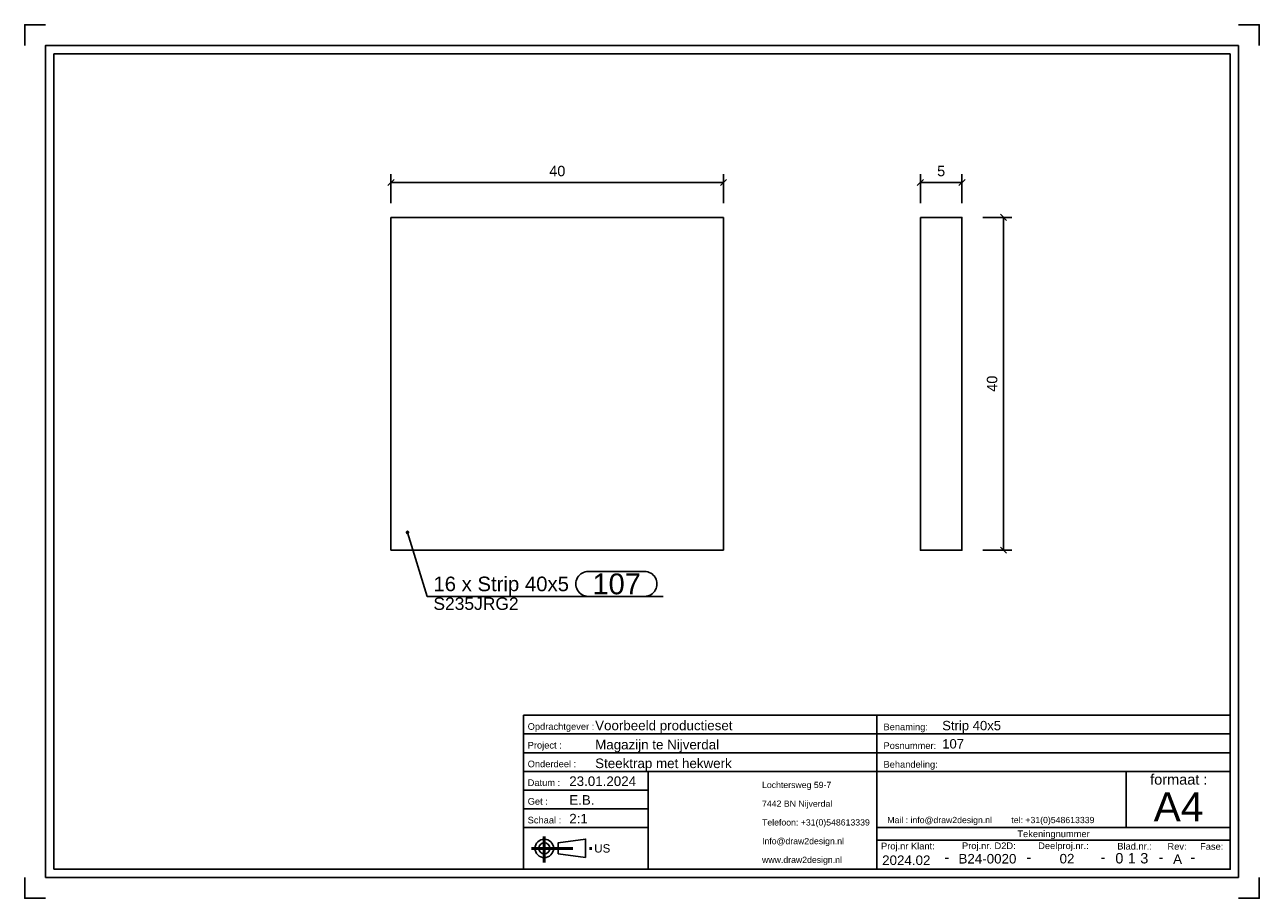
# Model space of a CAD drawing. Header units: millimetres. Extents: x 594 to 891, y -336 to -126.
import ezdxf
from ezdxf.enums import TextEntityAlignment as Align

# ---------------------------------------------------------------- set-up
doc = ezdxf.new("R2010")
doc.units = ezdxf.units.MM
doc.linetypes.add('STRICHPUNKT2', pattern=[18.5, 10, -4, 0.5, -4])
doc.layers.get('0').update_dxf_attribs({"linetype": 'CONTINUOUS'})
for name, color, linetype in [('DIM49', 4, 'CONTINUOUS'), ('TXT_ALL', 7, 'CONTINUOUS'), ('TXT_DIM49', 2, 'CONTINUOUS'), ('TXT_YELLOW', 2, 'CONTINUOUS')]:
    doc.layers.add(name, color=color, linetype=linetype)
doc.layers.add('LE_ALL', color=7, linetype='CONTINUOUS', lineweight=50)
doc.styles.add('ARIAL', font='arial.ttf')

# ---------------------------------------------------------------- blocks, each defined once
blk = doc.blocks.new('TFIELD_00005', base_point=(771.29, -326.28))
at = {"layer": 'TXT_YELLOW', "style": 'ARIAL'}
for s, p in [('Lochtersweg 59-7', (771.29, -308.28)), ('7442 BN Nijverdal', (771.29, -312.78)), ('Telefoon: +31(0)548613339', (771.29, -317.28)), ('Info@draw2design.nl', (771.29, -321.78)), ('www.draw2design.nl', (771.29, -326.28))]:
    blk.add_text(s, height=1.5, dxfattribs=at).set_placement(p, align=Align.MIDDLE_LEFT)
blk = doc.blocks.new('FLEX_00004', base_point=(784.1, -328.53))
blk.add_blockref('TFIELD_00005', (771.29, -326.28))
blk = doc.blocks.new('D2D_00003', base_point=(744.16, -326.67))
blk.add_blockref('FLEX_00004', (784.1, -328.53))
blk = doc.blocks.new('TFIELD_00007', base_point=(865.5, -313.53))
at = {"layer": 'TXT_YELLOW', "style": 'ARIAL'}
blk.add_text('A4', height=7, dxfattribs=at).set_placement((865.5, -313.53), align=Align.MIDDLE_LEFT)
blk = doc.blocks.new('FLEX_00006', base_point=(871.41, -318.53))
blk.add_blockref('TFIELD_00007', (865.5, -313.53))
blk = doc.blocks.new('TFIELD_00010', base_point=(801.42, -316.71))
at = {"layer": 'TXT_YELLOW', "style": 'ARIAL'}
blk.add_text('Mail : info@draw2design.nl        tel: +31(0)548613339', height=1.5, dxfattribs=at).set_placement((801.42, -316.71), align=Align.MIDDLE_LEFT)
blk = doc.blocks.new('FLEX_00009', base_point=(801.42, -317.96))
blk.add_blockref('TFIELD_00010', (801.42, -316.71))
blk = doc.blocks.new('DRAW2DESIGNLOGO_00008', base_point=(801.34, -315.04))
blk.add_blockref('FLEX_00009', (801.42, -317.96))
blk = doc.blocks.new('TFIELD_00014', base_point=(730.91, -323.53))
at = {"layer": 'TXT_YELLOW', "style": 'ARIAL'}
blk.add_text('US', height=2, dxfattribs=at).set_placement((730.91, -323.53), align=Align.MIDDLE_LEFT)
blk = doc.blocks.new('FLEX_00013', base_point=(730.91, -323.53))
blk.add_blockref('TFIELD_00014', (730.91, -323.53))
blk = doc.blocks.new('US_00012', base_point=(720.24, -323.53))
blk.add_line((722.27, -324.86), (728.83, -325.75))
blk.add_lwpolyline([(722.27, -324.86), (722.27, -322.19), (728.83, -321.31), (728.83, -325.75)])
for radius in [2.22, 1.33]:
    blk.add_circle((718.91, -323.53), radius)
at = {"layer": 'LE_ALL', "color": 1, "linetype": 'STRICHPUNKT2'}
for p, q in [((718.91, -320.71), (718.91, -326.93)), ((715.81, -323.53), (730.68, -323.53))]:
    blk.add_line(p, q, dxfattribs=at)
blk.add_blockref('FLEX_00013', (730.91, -323.53))
blk = doc.blocks.new('SCHRIFE_00016', base_point=(724.91, -308.53))
for p, q in [((713.91, -291.53), (798.91, -291.53)), ((798.91, -291.53), (883.91, -291.53)), ((798.91, -328.53), (798.91, -291.53)), ((883.91, -291.53), (883.91, -328.53)), ((713.91, -296.03), (798.91, -296.03)), ((798.91, -296.03), (883.91, -296.03)), ((713.91, -300.53), (798.91, -300.53)), ((798.91, -300.53), (883.91, -300.53)), ((713.91, -305.03), (883.91, -305.03)), ((743.91, -305.03), (743.91, -328.53)), ((858.91, -305.03), (858.91, -318.53)), ((743.91, -309.53), (713.91, -309.53)), ((743.91, -314.03), (713.91, -314.03)), ((743.91, -318.53), (713.91, -318.53)), ((883.91, -318.53), (798.91, -318.53)), ((883.91, -321.53), (798.91, -321.53))]:
    blk.add_line(p, q)
blk.add_lwpolyline([(883.91, -328.53), (713.91, -328.53), (713.91, -291.53)])
at = {"layer": 'TXT_YELLOW', "style": 'ARIAL'}
for s, height, p in [('Voorbeeld productieset', 2.3, (731.14, -295.13)), ('Strip 40x5', 2.25, (814.63, -295.13)), ('Magazijn te Nijverdal', 2.3, (731.14, -299.73)), ('107', 2.25, (814.63, -299.52)), ('Steektrap met hekwerk', 2.3, (731.14, -304.23)), ('23.01.2024', 2.3, (724.91, -308.53)), ('E.B.', 2.3, (724.91, -313.03)), ('2:1', 2.3, (724.91, -317.53))]:
    blk.add_text(s, height=height, dxfattribs=at).set_placement(p)
for s, height, p in [('2024.02', 2.3, (805.99, -327.53)), ('-', 2.5, (815.74, -326.87)), ('B24-0020', 2.3, (825.51, -327.17)), ('-', 2.5, (835.48, -326.87)), ('02', 2.3, (844.65, -327.15)), ('-', 2.5, (853.31, -326.87)), ('-', 2.5, (867.25, -326.87)), ('A', 2.3, (871.25, -327.26)), ('-', 2.5, (874.9, -326.87))]:
    blk.add_text(s, height=height, dxfattribs=at).set_placement(p, align=Align.CENTER)
blk = doc.blocks.new('TFIELD_00020', base_point=(862.27, -325.9))
at = {"layer": 'TXT_ALL', "style": 'ARIAL'}
blk.add_text('3', height=2.5, dxfattribs=at).set_placement((862.27, -325.9), align=Align.MIDDLE_LEFT)
blk = doc.blocks.new('3_00019')
blk.add_blockref('TFIELD_00020', (862.27, -325.9))
blk = doc.blocks.new('TELLER1_00018')
blk.add_blockref('3_00019', (0, 0))
blk = doc.blocks.new('TFIELD_00023', base_point=(859.27, -325.9))
at = {"layer": 'TXT_ALL', "style": 'ARIAL'}
blk.add_text('1', height=2.5, dxfattribs=at).set_placement((859.27, -325.9), align=Align.MIDDLE_LEFT)
blk = doc.blocks.new('1_00022')
blk.add_blockref('TFIELD_00023', (859.27, -325.9))
blk = doc.blocks.new('TELLER2_00021')
blk.add_blockref('1_00022', (0, 0))
blk = doc.blocks.new('TFIELD_00026', base_point=(856.27, -325.9))
at = {"layer": 'TXT_ALL', "style": 'ARIAL'}
blk.add_text('0', height=2.5, dxfattribs=at).set_placement((856.27, -325.9), align=Align.MIDDLE_LEFT)
blk = doc.blocks.new('0_00025')
blk.add_blockref('TFIELD_00026', (856.27, -325.9))
blk = doc.blocks.new('TELLER3_00024')
blk.add_blockref('0_00025', (0, 0))
blk = doc.blocks.new('NL_00027', base_point=(714.91, -295.03))
at = {"layer": 'TXT_ALL', "color": 1, "style": 'ARIAL'}
blk.add_text('Tekeningnummer', height=1.6, dxfattribs=at).set_placement((841.41, -320.03), align=Align.MIDDLE_CENTER)
at = {"layer": 'TXT_YELLOW', "style": 'ARIAL'}
for s, p in [('Opdrachtgever :', (714.91, -295.03)), ('Benaming:', (800.51, -295.13)), ('Project :', (714.91, -299.53)), ('Posnummer:', (800.51, -299.63)), ('Onderdeel :', (714.91, -304.03)), ('Behandeling:', (800.51, -304.13)), ('Datum :', (714.91, -308.53)), ('Get :', (714.91, -313.03)), ('Schaal :', (714.91, -317.53)), ('Proj.nr Klant:', (799.91, -323.77)), ('Proj.nr. D2D:', (819.39, -323.7)), ('Deelproj.nr.:', (837.72, -323.7)), ('Blad.nr.:', (856.75, -323.81)), ('Rev:', (868.82, -323.86)), ('Fase:', (876.67, -323.86))]:
    blk.add_text(s, height=1.6, dxfattribs=at).set_placement(p)
blk.add_text('formaat :', height=2.5, dxfattribs=at).set_placement((871.54, -308.21), align=Align.CENTER)
blk = doc.blocks.new('SCHRIFE_00015')
for name, p in [('SCHRIFE_00016', (724.91, -308.53)), ('NL_00027', (714.91, -295.03)), ('TELLER3_00024', (0, 0)), ('TELLER2_00021', (0, 0)), ('TELLER1_00018', (0, 0))]:
    blk.add_blockref(name, p)
blk = doc.blocks.new('DINA4Q_00002', base_point=(883.91, -132.53))
for p, q in [((885.91, -130.53), (885.91, -330.53)), ((600.91, -328.53), (600.91, -132.53)), ((600.91, -132.53), (883.91, -132.53)), ((598.91, -330.53), (885.91, -330.53))]:
    blk.add_line(p, q)
for points in [[(593.91, -130.53), (593.91, -125.53), (598.91, -125.53)], [(885.91, -125.53), (890.91, -125.53), (890.91, -130.53)], [(598.91, -330.53), (598.91, -130.53), (885.91, -130.53)], [(883.91, -132.53), (883.91, -328.53), (600.91, -328.53)], [(593.91, -330.53), (593.91, -335.53), (598.91, -335.53)], [(885.91, -335.53), (890.91, -335.53), (890.91, -330.53)]]:
    blk.add_lwpolyline(points)
for name, p in [('SCHRIFE_00015', (0, 0)), ('D2D_00003', (744.16, -326.67)), ('FLEX_00006', (871.41, -318.53)), ('DRAW2DESIGNLOGO_00008', (801.34, -315.04)), ('US_00012', (720.24, -323.53))]:
    blk.add_blockref(name, p)
blk = doc.blocks.new('_ZBL0007_00001')
blk.add_blockref('DINA4Q_00002', (883.91, -132.53))
blk = doc.blocks.new('_D1', base_point=(720.09, -161.95))
at = {"layer": 'DIM49', "color": 1}
for p, q in [((682.76, -162.7), (681.26, -164.2)), ((682.01, -168.45), (682.01, -161.45)), ((761.26, -164.2), (762.76, -162.7)), ((762.01, -168.45), (762.01, -161.45)), ((682.01, -163.45), (762.01, -163.45))]:
    blk.add_line(p, q, dxfattribs=at)
at = {"layer": 'TXT_DIM49', "style": 'ARIAL'}
blk.add_text('40', height=2.5, dxfattribs=at).set_placement((720.09, -161.95))
blk = doc.blocks.new('SHAPE_00050', base_point=(685.99, -247.57))
at = {"layer": 'DIM49', "color": 3}
for p, q in [((685.73, -247.53), (686.25, -247.53)), ((685.79, -247.73), (686.2, -247.73)), ((686.11, -247.33), (685.88, -247.33)), ((685.99, -247.57), (690.73, -262.95)), ((729.49, -256.95), (743.01, -256.95)), ((690.73, -262.95), (747.51, -262.95)), ((743.01, -262.95), (729.49, -262.95))]:
    blk.add_line(p, q, dxfattribs=at)
blk.add_lwpolyline([(685.85, -247.35), (685.8, -247.39), (685.76, -247.45), (685.74, -247.51), (685.73, -247.58), (685.74, -247.65), (685.77, -247.71), (685.81, -247.76), (685.87, -247.8), (685.93, -247.83), (686, -247.83), (686.07, -247.82), (686.13, -247.79), (686.19, -247.75), (686.23, -247.69), (686.25, -247.63), (686.26, -247.56), (686.25, -247.49), (686.22, -247.43), (686.17, -247.38), (686.12, -247.34), (686.05, -247.31), (685.98, -247.31), (685.92, -247.32)], close=True, dxfattribs=at)
for centre, start_param, end_param in [((729.49, -259.95), 1.570796, 4.712389), ((743.01, -259.95), 4.712389, 7.853982)]:
    blk.add_ellipse(centre, major_axis=(3, 0), ratio=1, start_param=start_param, end_param=end_param, dxfattribs=at)
at = {"layer": 'TXT_DIM49', "style": 'ARIAL'}
for s, height, p in [('16 x Strip 40x5', 3.5, (692.23, -259.95)), ('107', 5, (730.49, -259.95)), ('S235JRG2', 3, (692.23, -264.7))]:
    blk.add_text(s, height=height, dxfattribs=at).set_placement(p, align=Align.MIDDLE_LEFT)
blk = doc.blocks.new('Strip 40x5_00036', base_point=(682.01, -171.85))
for p, q in [((682.01, -171.85), (762.01, -171.85)), ((682.01, -171.85), (682.01, -251.85)), ((762.01, -251.85), (762.01, -171.85)), ((682.01, -251.85), (762.01, -251.85))]:
    blk.add_line(p, q)
for name, p in [('_D1', (720.09, -161.95)), ('SHAPE_00050', (685.99, -247.57))]:
    blk.add_blockref(name, p)
blk = doc.blocks.new('Strip 40x5_00035')
blk.add_blockref('Strip 40x5_00036', (682.01, -171.85))
blk = doc.blocks.new('Baluster_00034')
blk.add_blockref('Strip 40x5_00035', (0, 0))
blk = doc.blocks.new('Hekwerk trap_00033')
blk.add_blockref('Baluster_00034', (0, 0))
blk = doc.blocks.new('Trapboom_00032')
blk.add_blockref('Hekwerk trap_00033', (0, 0))
blk = doc.blocks.new('Smits Agro_00031')
blk.add_blockref('Trapboom_00032', (0, 0))
blk = doc.blocks.new('Nijverdal_00030')
blk.add_blockref('Smits Agro_00031', (0, 0))
blk = doc.blocks.new('_A3D0012_00029')
blk.add_blockref('Nijverdal_00030', (0, 0))
blk = doc.blocks.new('_ANS0012_00028')
blk.add_blockref('_A3D0012_00029', (0, 0))
blk = doc.blocks.new('_D2', base_point=(827.87, -213.77))
at = {"layer": 'DIM49', "color": 1}
for p, q in [((824.37, -171.85), (831.37, -171.85)), ((830.12, -172.6), (828.62, -171.1)), ((829.37, -171.85), (829.37, -251.85)), ((824.37, -251.85), (831.37, -251.85)), ((828.62, -251.1), (830.12, -252.6))]:
    blk.add_line(p, q, dxfattribs=at)
at = {"layer": 'TXT_DIM49', "style": 'ARIAL'}
blk.add_text('40', height=2.5, rotation=90.0002, dxfattribs=at).set_placement((827.87, -213.77))
blk = doc.blocks.new('_D3', base_point=(813.41, -161.95))
at = {"layer": 'DIM49', "color": 1}
for p, q in [((810.12, -162.7), (808.62, -164.2)), ((809.37, -168.45), (809.37, -161.45)), ((818.62, -164.2), (820.12, -162.7)), ((819.37, -168.45), (819.37, -161.45)), ((809.37, -163.45), (819.37, -163.45))]:
    blk.add_line(p, q, dxfattribs=at)
at = {"layer": 'TXT_DIM49', "style": 'ARIAL'}
blk.add_text('5', height=2.5, dxfattribs=at).set_placement((813.41, -161.95))
blk = doc.blocks.new('Strip 40x5_00045', base_point=(809.37, -171.85))
blk.add_lwpolyline([(809.37, -171.85), (819.37, -171.85), (819.37, -251.85), (809.37, -251.85)], close=True)
for name, p in [('_D3', (813.41, -161.95)), ('_D2', (827.87, -213.77))]:
    blk.add_blockref(name, p)
blk = doc.blocks.new('Strip 40x5_00044')
blk.add_blockref('Strip 40x5_00045', (809.37, -171.85))
blk = doc.blocks.new('Baluster_00043')
blk.add_blockref('Strip 40x5_00044', (0, 0))
blk = doc.blocks.new('Hekwerk trap_00042')
blk.add_blockref('Baluster_00043', (0, 0))
blk = doc.blocks.new('Trapboom_00041')
blk.add_blockref('Hekwerk trap_00042', (0, 0))
blk = doc.blocks.new('Smits Agro_00040')
blk.add_blockref('Trapboom_00041', (0, 0))
blk = doc.blocks.new('Nijverdal_00039')
blk.add_blockref('Smits Agro_00040', (0, 0))
blk = doc.blocks.new('_A3D0013_00038')
blk.add_blockref('Nijverdal_00039', (0, 0))
blk = doc.blocks.new('_ANS0013_00037')
blk.add_blockref('_A3D0013_00038', (0, 0))

msp = doc.modelspace()

# ---------------------------------------------------------------- block references
for name in ['_ZBL0007_00001', '_ANS0012_00028', '_ANS0013_00037']:
    msp.add_blockref(name, (0, 0))

doc.saveas('drawing.dxf')
